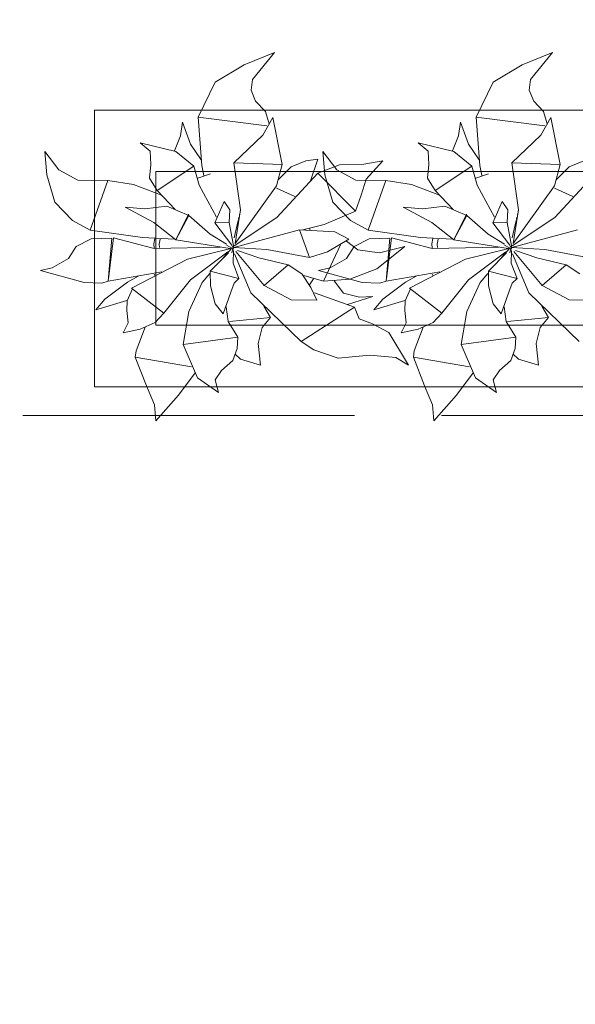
# Model space of a CAD drawing. Header units: millimetres. Extents: x 0 to 1184, y 0 to 836.
# Tile 15 of 86: x 146 to 155, y 530 to 546. Entities that reach past the tile are written whole.
import ezdxf
from ezdxf.xclip import XClip

# ---------------------------------------------------------------- set-up
doc = ezdxf.new("R2010")
doc.units = ezdxf.units.MM
doc.header["$MEASUREMENT"] = 0
doc.header["$XCLIPFRAME"] = 0
doc.linetypes.add('Штриховая', pattern=[5.644444, 2.822222, -2.822222])
doc.linetypes.add('Штрихпунктирная', pattern=[6.702778, 3.527778, -1.763889, 0, -1.411111])
for name, color, linetype in [('Интерьер - Мебель', 7, 'Continuous'), ('Элемент Модели - Зона', 7, 'Continuous'), ('Элемент Модели - Оси', 7, 'Continuous')]:
    doc.layers.add(name, color=color, linetype=linetype)

# ---------------------------------------------------------------- blocks, each defined once
blk = doc.blocks.new('Чертеж_4_4', base_point=(-278.479, 89.564))
at = {"layer": 'Интерьер - Мебель', "color": 252, "linetype": 'Continuous', "lineweight": 5}
for p, q in [((149.847, 545.464), (149.352, 545.262)), ((149.847, 545.464), (149.352, 545.262)), ((149.847, 545.464), (149.486, 545.025)), ((149.847, 545.464), (149.486, 545.025)), ((154.366, 545.464), (153.871, 545.262)), ((154.366, 545.464), (153.871, 545.262)), ((154.366, 545.464), (154.006, 545.025)), ((154.366, 545.464), (154.006, 545.025)), ((149.352, 545.262), (148.881, 544.98)), ((149.352, 545.262), (148.881, 544.98)), ((153.871, 545.262), (153.4, 544.98)), ((153.871, 545.262), (153.4, 544.98)), ((148.881, 544.98), (148.605, 544.413)), ((148.881, 544.98), (148.605, 544.413)), ((149.486, 545.025), (149.468, 544.852)), ((149.486, 545.025), (149.468, 544.852)), ((153.4, 544.98), (153.124, 544.413)), ((153.4, 544.98), (153.124, 544.413)), ((154.006, 545.025), (153.987, 544.852)), ((154.006, 545.025), (153.987, 544.852)), ((149.468, 544.852), (149.54, 544.674)), ((149.468, 544.852), (149.54, 544.674)), ((153.987, 544.852), (154.059, 544.674)), ((153.987, 544.852), (154.059, 544.674)), ((149.54, 544.674), (149.698, 544.503)), ((149.54, 544.674), (149.698, 544.503)), ((154.059, 544.674), (154.217, 544.503)), ((154.059, 544.674), (154.217, 544.503)), ((148.605, 544.413), (149.722, 544.272)), ((148.605, 544.413), (148.665, 543.629)), ((148.605, 544.413), (149.722, 544.272)), ((148.605, 544.413), (148.665, 543.629)), ((149.817, 544.408), (149.658, 544.12)), ((149.817, 544.408), (149.658, 544.12)), ((149.698, 544.503), (149.761, 544.306)), ((149.698, 544.503), (149.761, 544.306)), ((149.817, 544.408), (149.973, 543.645)), ((149.817, 544.408), (149.973, 543.645)), ((153.124, 544.413), (154.241, 544.272)), ((153.124, 544.413), (153.184, 543.629)), ((153.124, 544.413), (154.241, 544.272)), ((153.124, 544.413), (153.184, 543.629)), ((154.336, 544.408), (154.177, 544.12)), ((154.336, 544.408), (154.177, 544.12)), ((154.217, 544.503), (154.28, 544.306)), ((154.217, 544.503), (154.28, 544.306)), ((154.336, 544.408), (154.492, 543.645)), ((154.336, 544.408), (154.492, 543.645)), ((148.35, 544.334), (148.319, 544.11)), ((148.35, 544.334), (148.319, 544.11)), ((148.35, 544.334), (148.48, 543.976)), ((148.35, 544.334), (148.48, 543.976)), ((152.869, 544.334), (152.838, 544.11)), ((152.869, 544.334), (152.838, 544.11)), ((152.869, 544.334), (152.999, 543.976)), ((152.869, 544.334), (152.999, 543.976)), ((148.319, 544.11), (148.218, 543.863)), ((148.319, 544.11), (148.218, 543.863)), ((149.658, 544.12), (149.184, 543.668)), ((149.658, 544.12), (149.184, 543.668)), ((152.838, 544.11), (152.737, 543.863)), ((152.838, 544.11), (152.737, 543.863)), ((154.177, 544.12), (153.703, 543.668)), ((154.177, 544.12), (153.703, 543.668)), ((147.663, 543.994), (147.824, 543.859)), ((147.663, 543.994), (148.24, 543.852)), ((147.663, 543.994), (147.824, 543.859)), ((147.663, 543.994), (148.24, 543.852)), ((148.48, 543.976), (148.652, 543.721)), ((148.48, 543.976), (148.652, 543.721)), ((152.182, 543.994), (152.343, 543.859)), ((152.182, 543.994), (152.759, 543.852)), ((152.182, 543.994), (152.343, 543.859)), ((152.182, 543.994), (152.759, 543.852)), ((152.999, 543.976), (153.171, 543.721)), ((152.999, 543.976), (153.171, 543.721)), ((146.114, 543.854), (146.147, 543.475)), ((146.114, 543.854), (146.343, 543.554)), ((146.114, 543.854), (146.147, 543.475)), ((146.114, 543.854), (146.343, 543.554)), ((147.824, 543.859), (147.834, 543.644)), ((147.824, 543.859), (147.834, 543.644)), ((148.24, 543.852), (148.537, 543.614)), ((148.24, 543.852), (148.537, 543.614)), ((150.633, 543.854), (150.666, 543.475)), ((150.633, 543.854), (150.862, 543.554)), ((150.633, 543.854), (150.666, 543.475)), ((150.633, 543.854), (150.862, 543.554)), ((152.343, 543.859), (152.353, 543.644)), ((152.343, 543.859), (152.353, 543.644)), ((152.759, 543.852), (153.056, 543.614)), ((152.759, 543.852), (153.056, 543.614)), ((147.834, 543.644), (147.816, 543.423)), ((147.834, 543.644), (147.816, 543.423)), ((148.537, 543.614), (147.94, 543.22)), ((148.537, 543.614), (147.94, 543.22)), ((148.537, 543.614), (148.621, 543.306)), ((148.537, 543.614), (148.621, 543.306)), ((148.665, 543.629), (148.699, 543.464)), ((148.665, 543.629), (148.699, 543.464)), ((149.184, 543.668), (149.973, 543.645)), ((149.184, 543.668), (149.295, 542.907)), ((149.184, 543.668), (149.973, 543.645)), ((149.184, 543.668), (149.295, 542.907)), ((149.973, 543.645), (149.878, 543.298)), ((149.973, 543.645), (149.878, 543.298)), ((150.119, 543.603), (149.909, 543.397)), ((150.119, 543.603), (149.909, 543.397)), ((150.353, 543.702), (150.119, 543.603)), ((150.353, 543.702), (150.119, 543.603)), ((150.55, 543.732), (150.353, 543.702)), ((150.55, 543.732), (150.353, 543.702)), ((150.55, 543.732), (150.431, 543.377)), ((150.55, 543.732), (150.431, 543.377)), ((150.905, 543.639), (150.55, 543.503)), ((150.905, 543.639), (150.55, 543.503)), ((151.299, 543.651), (150.905, 543.639)), ((151.299, 543.651), (150.905, 543.639)), ((151.606, 543.705), (151.299, 543.651)), ((151.606, 543.705), (151.299, 543.651)), ((151.606, 543.705), (151.334, 543.405)), ((151.606, 543.705), (151.334, 543.405)), ((152.353, 543.644), (152.335, 543.423)), ((152.353, 543.644), (152.335, 543.423)), ((153.056, 543.614), (152.459, 543.22)), ((153.056, 543.614), (152.459, 543.22)), ((153.056, 543.614), (153.14, 543.306)), ((153.056, 543.614), (153.14, 543.306)), ((153.184, 543.629), (153.218, 543.464)), ((153.184, 543.629), (153.218, 543.464)), ((153.703, 543.668), (154.492, 543.645)), ((153.703, 543.668), (153.814, 542.907)), ((153.703, 543.668), (154.492, 543.645)), ((153.703, 543.668), (153.814, 542.907)), ((154.492, 543.645), (154.397, 543.298)), ((154.492, 543.645), (154.397, 543.298)), ((154.638, 543.603), (154.428, 543.397)), ((154.638, 543.603), (154.428, 543.397)), ((154.872, 543.702), (154.638, 543.603)), ((154.872, 543.702), (154.638, 543.603)), ((146.147, 543.475), (146.274, 543.032)), ((146.147, 543.475), (146.274, 543.032)), ((146.343, 543.554), (146.647, 543.389)), ((146.343, 543.554), (146.647, 543.389)), ((148.805, 543.493), (148.598, 543.422)), ((148.805, 543.493), (148.598, 543.422)), ((150.55, 543.503), (149.882, 542.78)), ((150.55, 543.503), (149.882, 542.78)), ((150.55, 543.503), (151.161, 542.885)), ((150.55, 543.503), (151.161, 542.885)), ((150.666, 543.475), (150.793, 543.032)), ((150.666, 543.475), (150.793, 543.032)), ((150.862, 543.554), (151.166, 543.389)), ((150.862, 543.554), (151.166, 543.389)), ((153.324, 543.493), (153.117, 543.422)), ((153.324, 543.493), (153.117, 543.422)), ((155.069, 543.503), (154.401, 542.78)), ((155.069, 543.503), (154.401, 542.78)), ((146.647, 543.389), (147.135, 543.385)), ((146.647, 543.389), (147.135, 543.385)), ((147.135, 543.385), (146.849, 542.576)), ((147.135, 543.385), (146.849, 542.576)), ((147.135, 543.385), (147.555, 543.319)), ((147.135, 543.385), (147.555, 543.319)), ((147.555, 543.319), (148.01, 543.143)), ((147.555, 543.319), (148.01, 543.143)), ((147.816, 543.423), (147.94, 543.22)), ((147.816, 543.423), (147.94, 543.22)), ((148.621, 543.306), (148.904, 542.788)), ((148.621, 543.306), (148.904, 542.788)), ((149.878, 543.298), (149.206, 542.357)), ((149.878, 543.298), (149.206, 542.357)), ((151.166, 543.389), (151.654, 543.385)), ((151.166, 543.389), (151.654, 543.385)), ((151.334, 543.405), (151.254, 543.147)), ((151.334, 543.405), (151.254, 543.147)), ((151.654, 543.385), (151.368, 542.576)), ((151.654, 543.385), (151.368, 542.576)), ((151.654, 543.385), (152.074, 543.319)), ((151.654, 543.385), (152.074, 543.319)), ((152.074, 543.319), (152.529, 543.143)), ((152.074, 543.319), (152.529, 543.143)), ((152.335, 543.423), (152.459, 543.22)), ((152.335, 543.423), (152.459, 543.22)), ((153.14, 543.306), (153.423, 542.788)), ((153.14, 543.306), (153.423, 542.788)), ((154.397, 543.298), (153.725, 542.357)), ((154.397, 543.298), (153.725, 542.357)), ((147.94, 543.22), (148.234, 542.913)), ((147.94, 543.22), (148.234, 542.913)), ((149.877, 543.261), (150.178, 543.123)), ((149.877, 543.261), (150.178, 543.123)), ((151.254, 543.147), (151.161, 542.885)), ((151.254, 543.147), (151.161, 542.885)), ((152.459, 543.22), (152.753, 542.913)), ((152.459, 543.22), (152.753, 542.913)), ((154.396, 543.261), (154.697, 543.123)), ((154.396, 543.261), (154.697, 543.123)), ((146.274, 543.032), (146.563, 542.731)), ((146.274, 543.032), (146.563, 542.731)), ((147.421, 542.952), (147.74, 542.924)), ((147.421, 542.952), (147.885, 542.701)), ((147.421, 542.952), (147.74, 542.924)), ((147.421, 542.952), (147.885, 542.701)), ((148.096, 542.964), (147.74, 542.924)), ((148.096, 542.964), (147.74, 542.924)), ((148.096, 542.964), (148.455, 542.812)), ((148.096, 542.964), (148.455, 542.812)), ((149.03, 543.044), (148.875, 542.697)), ((149.03, 543.044), (148.875, 542.697)), ((149.03, 543.044), (149.118, 542.906)), ((149.03, 543.044), (149.118, 542.906)), ((150.793, 543.032), (151.082, 542.731)), ((150.793, 543.032), (151.082, 542.731)), ((151.94, 542.952), (152.259, 542.924)), ((151.94, 542.952), (152.404, 542.701)), ((151.94, 542.952), (152.259, 542.924)), ((151.94, 542.952), (152.404, 542.701)), ((152.615, 542.964), (152.259, 542.924)), ((152.615, 542.964), (152.259, 542.924)), ((152.615, 542.964), (152.974, 542.812)), ((152.615, 542.964), (152.974, 542.812)), ((153.549, 543.044), (153.394, 542.697)), ((153.549, 543.044), (153.394, 542.697)), ((153.549, 543.044), (153.637, 542.906)), ((153.549, 543.044), (153.637, 542.906)), ((148.448, 542.834), (148.242, 542.416)), ((148.448, 542.834), (148.242, 542.416)), ((148.455, 542.812), (148.242, 542.416)), ((148.455, 542.812), (148.242, 542.416)), ((148.448, 542.834), (148.455, 542.812)), ((148.448, 542.834), (148.455, 542.812)), ((148.455, 542.812), (148.802, 542.512)), ((148.455, 542.812), (148.802, 542.512)), ((149.118, 542.906), (149.111, 542.699)), ((149.118, 542.906), (149.111, 542.699)), ((149.295, 542.907), (149.206, 542.357)), ((149.295, 542.907), (149.206, 542.357)), ((149.267, 542.788), (149.259, 542.749)), ((149.267, 542.788), (149.259, 542.749)), ((149.28, 542.846), (149.276, 542.826)), ((149.28, 542.846), (149.276, 542.826)), ((149.292, 542.904), (149.29, 542.894)), ((149.292, 542.904), (149.29, 542.894)), ((151.161, 542.885), (150.655, 542.668)), ((151.161, 542.885), (150.655, 542.668)), ((152.967, 542.834), (152.761, 542.416)), ((152.967, 542.834), (152.761, 542.416)), ((152.974, 542.812), (152.761, 542.416)), ((152.974, 542.812), (152.761, 542.416)), ((152.967, 542.834), (152.974, 542.812)), ((152.967, 542.834), (152.974, 542.812)), ((152.974, 542.812), (153.321, 542.512)), ((152.974, 542.812), (153.321, 542.512)), ((153.637, 542.906), (153.63, 542.699)), ((153.637, 542.906), (153.63, 542.699)), ((153.814, 542.907), (153.725, 542.357)), ((153.814, 542.907), (153.725, 542.357)), ((153.786, 542.788), (153.778, 542.749)), ((153.786, 542.788), (153.778, 542.749)), ((153.799, 542.846), (153.795, 542.826)), ((153.799, 542.846), (153.795, 542.826)), ((153.811, 542.904), (153.809, 542.894)), ((153.811, 542.904), (153.809, 542.894)), ((146.563, 542.731), (146.849, 542.576)), ((146.563, 542.731), (146.849, 542.576)), ((147.885, 542.701), (148.242, 542.416)), ((147.885, 542.701), (148.242, 542.416)), ((149.111, 542.699), (148.875, 542.697)), ((149.111, 542.699), (148.875, 542.697)), ((148.875, 542.697), (149.153, 542.331)), ((148.875, 542.697), (149.153, 542.331)), ((149.111, 542.699), (149.183, 542.291)), ((149.111, 542.699), (149.183, 542.291)), ((149.882, 542.78), (149.188, 542.323)), ((149.882, 542.78), (149.188, 542.323)), ((149.254, 542.73), (149.193, 542.45)), ((149.254, 542.73), (149.193, 542.45)), ((150.655, 542.668), (150.307, 542.579)), ((150.655, 542.668), (150.307, 542.579)), ((151.082, 542.731), (151.368, 542.576)), ((151.082, 542.731), (151.368, 542.576)), ((152.404, 542.701), (152.761, 542.416)), ((152.404, 542.701), (152.761, 542.416)), ((153.63, 542.699), (153.394, 542.697)), ((153.63, 542.699), (153.394, 542.697)), ((153.394, 542.697), (153.672, 542.331)), ((153.394, 542.697), (153.672, 542.331)), ((153.63, 542.699), (153.702, 542.291)), ((153.63, 542.699), (153.702, 542.291)), ((154.401, 542.78), (153.707, 542.323)), ((154.401, 542.78), (153.707, 542.323)), ((153.774, 542.73), (153.712, 542.45)), ((153.774, 542.73), (153.712, 542.45)), ((146.849, 542.576), (147.698, 542.456)), ((146.849, 542.576), (147.698, 542.456)), ((148.802, 542.512), (149.065, 542.346)), ((148.802, 542.512), (149.065, 542.346)), ((150.255, 542.582), (149.183, 542.291)), ((150.255, 542.582), (149.183, 542.291)), ((150.255, 542.582), (150.826, 542.548)), ((150.255, 542.582), (150.413, 542.133)), ((150.255, 542.582), (150.826, 542.548)), ((150.255, 542.582), (150.413, 542.133)), ((150.416, 542.61), (150.428, 542.573)), ((150.416, 542.61), (150.428, 542.573)), ((150.826, 542.548), (151.057, 542.428)), ((150.826, 542.548), (151.057, 542.428)), ((151.368, 542.576), (152.217, 542.456)), ((151.368, 542.576), (152.217, 542.456)), ((153.321, 542.512), (153.584, 542.346)), ((153.321, 542.512), (153.584, 542.346)), ((154.774, 542.582), (153.702, 542.291)), ((154.774, 542.582), (153.702, 542.291)), ((146.624, 542.31), (146.495, 542.113)), ((146.624, 542.31), (146.495, 542.113)), ((146.864, 542.434), (146.624, 542.31)), ((146.864, 542.434), (146.624, 542.31)), ((147.2, 542.446), (146.864, 542.434)), ((147.2, 542.446), (146.864, 542.434)), ((147.2, 542.446), (147.144, 541.746)), ((147.2, 542.446), (147.144, 541.746)), ((147.228, 542.452), (147.149, 541.784)), ((147.228, 542.452), (147.149, 541.784)), ((147.228, 542.452), (147.89, 542.28)), ((147.228, 542.452), (147.89, 542.28)), ((147.698, 542.456), (148.218, 542.428)), ((147.698, 542.456), (148.218, 542.428)), ((147.903, 542.44), (147.886, 542.352)), ((147.903, 542.44), (147.886, 542.352)), ((147.886, 542.352), (147.889, 542.285)), ((147.886, 542.352), (147.889, 542.285)), ((147.988, 542.429), (147.972, 542.348)), ((147.988, 542.429), (147.972, 542.348)), ((147.972, 542.348), (147.976, 542.292)), ((147.972, 542.348), (147.976, 542.292)), ((148.242, 542.416), (149.126, 542.278)), ((148.242, 542.416), (149.126, 542.278)), ((149.066, 542.333), (149.186, 542.269)), ((149.066, 542.333), (149.186, 542.269)), ((149.155, 542.326), (149.186, 542.269)), ((149.155, 542.326), (149.186, 542.269)), ((149.178, 542.316), (149.173, 542.296)), ((149.178, 542.316), (149.173, 542.296)), ((150.92, 542.335), (150.64, 541.748)), ((150.92, 542.335), (150.64, 541.748)), ((151.057, 542.428), (150.71, 542.221)), ((151.057, 542.428), (150.71, 542.221)), ((151.143, 542.31), (151.014, 542.113)), ((151.143, 542.31), (151.014, 542.113)), ((151.016, 542.396), (151.201, 542.254)), ((151.016, 542.396), (151.201, 542.254)), ((151.383, 542.434), (151.143, 542.31)), ((151.383, 542.434), (151.143, 542.31)), ((151.719, 542.446), (151.383, 542.434)), ((151.719, 542.446), (151.383, 542.434)), ((151.965, 542.31), (151.507, 541.946)), ((151.965, 542.31), (151.507, 541.946)), ((151.965, 542.31), (151.555, 542.209)), ((151.965, 542.31), (151.555, 542.209)), ((151.719, 542.446), (151.663, 541.746)), ((151.719, 542.446), (151.663, 541.746)), ((151.747, 542.452), (151.668, 541.784)), ((151.747, 542.452), (151.668, 541.784)), ((151.747, 542.452), (152.409, 542.28)), ((151.747, 542.452), (152.409, 542.28)), ((152.217, 542.456), (152.737, 542.428)), ((152.217, 542.456), (152.737, 542.428)), ((152.422, 542.44), (152.405, 542.352)), ((152.422, 542.44), (152.405, 542.352)), ((152.405, 542.352), (152.408, 542.285)), ((152.405, 542.352), (152.408, 542.285)), ((152.508, 542.429), (152.491, 542.348)), ((152.508, 542.429), (152.491, 542.348)), ((152.491, 542.348), (152.495, 542.292)), ((152.491, 542.348), (152.495, 542.292)), ((152.761, 542.416), (153.645, 542.278)), ((152.761, 542.416), (153.645, 542.278)), ((153.585, 542.333), (153.705, 542.269)), ((153.585, 542.333), (153.705, 542.269)), ((153.674, 542.326), (153.705, 542.269)), ((153.674, 542.326), (153.705, 542.269)), ((153.697, 542.316), (153.692, 542.296)), ((153.697, 542.316), (153.692, 542.296)), ((148.971, 542.298), (147.89, 542.28)), ((148.971, 542.298), (147.89, 542.28)), ((149.134, 542.279), (148.43, 542.106)), ((149.134, 542.279), (148.43, 542.106)), ((149.089, 542.221), (148.48, 541.767)), ((149.089, 542.221), (148.48, 541.767)), ((149.099, 542.207), (148.803, 541.909)), ((149.099, 542.207), (148.803, 541.909)), ((149.145, 542.277), (149.019, 542.131)), ((149.145, 542.277), (149.019, 542.131)), ((149.169, 542.277), (149.152, 542.208)), ((149.169, 542.277), (149.152, 542.208)), ((149.175, 542.301), (149.183, 542.291)), ((149.175, 542.301), (149.183, 542.291)), ((149.181, 542.244), (149.176, 542.037)), ((149.181, 542.244), (149.176, 542.037)), ((149.183, 542.291), (149.723, 542.263)), ((149.183, 542.291), (149.723, 542.263)), ((149.196, 542.188), (149.463, 541.555)), ((149.196, 542.188), (149.463, 541.555)), ((149.219, 542.229), (149.676, 541.673)), ((149.219, 542.229), (149.676, 541.673)), ((149.247, 542.247), (149.59, 542.126)), ((149.247, 542.247), (149.59, 542.126)), ((149.723, 542.263), (150.413, 542.133)), ((149.723, 542.263), (150.413, 542.133)), ((150.71, 542.221), (150.413, 542.133)), ((150.71, 542.221), (150.413, 542.133)), ((151.201, 542.254), (151.555, 542.209)), ((151.201, 542.254), (151.555, 542.209)), ((153.49, 542.298), (152.409, 542.28)), ((153.49, 542.298), (152.409, 542.28)), ((153.653, 542.279), (152.949, 542.106)), ((153.653, 542.279), (152.949, 542.106)), ((153.608, 542.221), (152.999, 541.767)), ((153.608, 542.221), (152.999, 541.767)), ((153.618, 542.207), (153.323, 541.909)), ((153.618, 542.207), (153.323, 541.909)), ((153.664, 542.277), (153.538, 542.131)), ((153.664, 542.277), (153.538, 542.131)), ((153.688, 542.277), (153.671, 542.208)), ((153.688, 542.277), (153.671, 542.208)), ((153.694, 542.301), (153.702, 542.291)), ((153.694, 542.301), (153.702, 542.291)), ((153.7, 542.244), (153.695, 542.037)), ((153.7, 542.244), (153.695, 542.037)), ((153.702, 542.291), (154.242, 542.263)), ((153.702, 542.291), (154.242, 542.263)), ((153.715, 542.188), (153.982, 541.555)), ((153.715, 542.188), (153.982, 541.555)), ((153.738, 542.229), (154.195, 541.673)), ((153.738, 542.229), (154.195, 541.673)), ((153.766, 542.247), (154.109, 542.126)), ((153.766, 542.247), (154.109, 542.126)), ((154.242, 542.263), (154.932, 542.133)), ((154.242, 542.263), (154.932, 542.133)), ((146.495, 542.113), (146.234, 541.961)), ((146.495, 542.113), (146.234, 541.961)), ((148.43, 542.106), (147.52, 541.633)), ((148.43, 542.106), (147.52, 541.633)), ((149.176, 542.037), (149.269, 541.791)), ((149.176, 542.037), (149.269, 541.791)), ((149.59, 542.126), (150.069, 542.011)), ((149.59, 542.126), (150.069, 542.011)), ((150.069, 542.011), (149.676, 541.673)), ((150.069, 542.011), (149.676, 541.673)), ((150.069, 542.011), (150.293, 541.866)), ((150.069, 542.011), (150.293, 541.866)), ((151.014, 542.113), (150.753, 541.961)), ((151.014, 542.113), (150.753, 541.961)), ((152.949, 542.106), (152.039, 541.633)), ((152.949, 542.106), (152.039, 541.633)), ((153.695, 542.037), (153.788, 541.791)), ((153.695, 542.037), (153.788, 541.791)), ((154.109, 542.126), (154.588, 542.011)), ((154.109, 542.126), (154.588, 542.011)), ((154.588, 542.011), (154.195, 541.673)), ((154.588, 542.011), (154.195, 541.673)), ((154.588, 542.011), (154.812, 541.866)), ((154.588, 542.011), (154.812, 541.866)), ((146.234, 541.961), (146.041, 541.919)), ((146.234, 541.961), (146.041, 541.919)), ((146.041, 541.919), (146.753, 541.722)), ((146.041, 541.919), (146.753, 541.722)), ((148.015, 541.897), (147.144, 541.746)), ((148.015, 541.897), (147.144, 541.746)), ((147.632, 541.827), (147.459, 541.729)), ((147.632, 541.827), (147.459, 541.729)), ((147.888, 541.86), (147.901, 541.84)), ((147.888, 541.86), (147.901, 541.84)), ((148.796, 541.87), (148.671, 541.723)), ((148.796, 541.87), (148.671, 541.723)), ((148.803, 541.909), (149.269, 541.791)), ((148.803, 541.909), (148.807, 541.668)), ((148.803, 541.909), (149.269, 541.791)), ((148.803, 541.909), (148.807, 541.668)), ((150.293, 541.866), (150.438, 541.644)), ((150.293, 541.866), (150.438, 541.644)), ((150.323, 541.836), (150.64, 541.748)), ((150.323, 541.836), (150.64, 541.748)), ((150.753, 541.961), (150.56, 541.919)), ((150.753, 541.961), (150.56, 541.919)), ((150.56, 541.919), (151.272, 541.722)), ((150.56, 541.919), (151.272, 541.722)), ((151.507, 541.946), (151.073, 541.78)), ((151.507, 541.946), (151.073, 541.78)), ((152.534, 541.897), (151.663, 541.746)), ((152.534, 541.897), (151.663, 541.746)), ((152.151, 541.827), (151.978, 541.729)), ((152.151, 541.827), (151.978, 541.729)), ((152.407, 541.86), (152.42, 541.84)), ((152.407, 541.86), (152.42, 541.84)), ((153.315, 541.87), (153.19, 541.723)), ((153.315, 541.87), (153.19, 541.723)), ((153.323, 541.909), (153.788, 541.791)), ((153.323, 541.909), (153.326, 541.668)), ((153.323, 541.909), (153.788, 541.791)), ((153.323, 541.909), (153.326, 541.668)), ((146.753, 541.722), (147.037, 541.711)), ((146.753, 541.722), (147.037, 541.711)), ((147.144, 541.746), (147.037, 541.711)), ((147.144, 541.746), (147.037, 541.711)), ((147.459, 541.729), (147.089, 541.456)), ((147.459, 541.729), (147.089, 541.456)), ((148.48, 541.767), (148.048, 541.227)), ((148.48, 541.767), (148.048, 541.227)), ((148.671, 541.723), (148.453, 541.254)), ((148.671, 541.723), (148.453, 541.254)), ((148.807, 541.668), (148.882, 541.378)), ((148.807, 541.668), (148.882, 541.378)), ((149.19, 541.714), (149.134, 541.569)), ((149.19, 541.714), (149.134, 541.569)), ((149.269, 541.791), (149.19, 541.714)), ((149.269, 541.791), (149.19, 541.714)), ((149.676, 541.673), (150.119, 541.442)), ((149.676, 541.673), (150.119, 541.442)), ((150.482, 541.783), (150.415, 541.686)), ((150.482, 541.783), (150.415, 541.686)), ((151.073, 541.78), (150.64, 541.748)), ((151.073, 541.78), (150.64, 541.748)), ((150.818, 541.751), (150.969, 541.552)), ((150.818, 541.751), (150.969, 541.552)), ((151.272, 541.722), (151.556, 541.711)), ((151.272, 541.722), (151.556, 541.711)), ((151.663, 541.746), (151.556, 541.711)), ((151.663, 541.746), (151.556, 541.711)), ((151.978, 541.729), (151.608, 541.456)), ((151.978, 541.729), (151.608, 541.456)), ((152.999, 541.767), (152.567, 541.227)), ((152.999, 541.767), (152.567, 541.227)), ((153.19, 541.723), (152.972, 541.254)), ((153.19, 541.723), (152.972, 541.254)), ((153.326, 541.668), (153.401, 541.378)), ((153.326, 541.668), (153.401, 541.378)), ((153.709, 541.714), (153.653, 541.569)), ((153.709, 541.714), (153.653, 541.569)), ((153.788, 541.791), (153.709, 541.714)), ((153.788, 541.791), (153.709, 541.714)), ((154.195, 541.673), (154.638, 541.442)), ((154.195, 541.673), (154.638, 541.442)), ((147.537, 541.62), (147.453, 541.426)), ((147.537, 541.62), (147.453, 541.426)), ((147.52, 541.633), (148.048, 541.227)), ((147.52, 541.633), (148.048, 541.227)), ((149.134, 541.569), (149.011, 541.217)), ((149.134, 541.569), (149.011, 541.217)), ((149.463, 541.555), (150.277, 540.764)), ((149.463, 541.555), (150.277, 540.764)), ((150.438, 541.644), (150.534, 541.435)), ((150.438, 541.644), (150.534, 541.435)), ((150.496, 541.557), (151.145, 541.325)), ((150.496, 541.557), (151.145, 541.325)), ((150.969, 541.552), (151.226, 541.487)), ((150.969, 541.552), (151.226, 541.487)), ((152.056, 541.62), (151.972, 541.426)), ((152.056, 541.62), (151.972, 541.426)), ((152.039, 541.633), (152.567, 541.227)), ((152.039, 541.633), (152.567, 541.227)), ((153.653, 541.569), (153.53, 541.217)), ((153.653, 541.569), (153.53, 541.217)), ((153.982, 541.555), (154.796, 540.764)), ((153.982, 541.555), (154.796, 540.764)), ((147.089, 541.456), (146.94, 541.279)), ((147.089, 541.456), (146.94, 541.279)), ((147.448, 541.431), (146.94, 541.279)), ((147.448, 541.431), (146.94, 541.279)), ((147.453, 541.426), (147.445, 541.267)), ((147.453, 541.426), (147.445, 541.267)), ((148.882, 541.378), (149.011, 541.217)), ((148.882, 541.378), (149.011, 541.217)), ((150.119, 541.442), (150.534, 541.435)), ((150.119, 541.442), (150.534, 541.435)), ((151.444, 541.497), (151.035, 541.368)), ((151.444, 541.497), (151.035, 541.368)), ((151.444, 541.497), (151.226, 541.487)), ((151.444, 541.497), (151.226, 541.487)), ((151.608, 541.456), (151.459, 541.279)), ((151.608, 541.456), (151.459, 541.279)), ((151.967, 541.431), (151.459, 541.279)), ((151.967, 541.431), (151.459, 541.279)), ((151.972, 541.426), (151.964, 541.267)), ((151.972, 541.426), (151.964, 541.267)), ((153.401, 541.378), (153.53, 541.217)), ((153.401, 541.378), (153.53, 541.217)), ((154.638, 541.442), (155.053, 541.435)), ((154.638, 541.442), (155.053, 541.435)), ((147.445, 541.267), (147.465, 541.066)), ((147.445, 541.267), (147.465, 541.066)), ((148.048, 541.227), (147.905, 541.076)), ((148.048, 541.227), (147.905, 541.076)), ((148.453, 541.254), (148.36, 540.715)), ((148.453, 541.254), (148.36, 540.715)), ((149.058, 541.328), (149.095, 541.09)), ((149.058, 541.328), (149.095, 541.09)), ((149.674, 541.338), (149.783, 541.153)), ((149.674, 541.338), (149.783, 541.153)), ((149.706, 541.323), (149.681, 541.315)), ((149.706, 541.323), (149.681, 541.315)), ((151.145, 541.325), (150.277, 540.764)), ((151.145, 541.325), (150.277, 540.764)), ((151.145, 541.325), (151.22, 541.136)), ((151.145, 541.325), (151.22, 541.136)), ((151.964, 541.267), (151.984, 541.066)), ((151.964, 541.267), (151.984, 541.066)), ((152.567, 541.227), (152.424, 541.076)), ((152.567, 541.227), (152.424, 541.076)), ((152.972, 541.254), (152.879, 540.715)), ((152.972, 541.254), (152.879, 540.715)), ((153.577, 541.328), (153.614, 541.09)), ((153.577, 541.328), (153.614, 541.09)), ((154.193, 541.338), (154.302, 541.153)), ((154.193, 541.338), (154.302, 541.153)), ((154.225, 541.323), (154.2, 541.315)), ((154.225, 541.323), (154.2, 541.315)), ((147.465, 541.066), (147.385, 540.904)), ((147.465, 541.066), (147.385, 540.904)), ((147.905, 541.076), (147.661, 540.963)), ((147.905, 541.076), (147.661, 540.963)), ((149.095, 541.09), (149.251, 540.834)), ((149.095, 541.09), (149.251, 540.834)), ((149.783, 541.153), (149.115, 541.09)), ((149.783, 541.153), (149.115, 541.09)), ((149.783, 541.153), (149.644, 540.99)), ((149.783, 541.153), (149.644, 540.99)), ((151.22, 541.136), (151.44, 541.05)), ((151.22, 541.136), (151.44, 541.05)), ((151.44, 541.05), (151.705, 540.914)), ((151.44, 541.05), (151.705, 540.914)), ((151.984, 541.066), (151.904, 540.904)), ((151.984, 541.066), (151.904, 540.904)), ((152.424, 541.076), (152.18, 540.963)), ((152.424, 541.076), (152.18, 540.963)), ((153.614, 541.09), (153.77, 540.834)), ((153.614, 541.09), (153.77, 540.834)), ((154.302, 541.153), (153.634, 541.09)), ((154.302, 541.153), (153.634, 541.09)), ((154.302, 541.153), (154.163, 540.99)), ((154.302, 541.153), (154.163, 540.99)), ((147.661, 540.963), (147.385, 540.904)), ((147.661, 540.963), (147.385, 540.904)), ((147.743, 541), (147.596, 540.611)), ((147.743, 541), (147.596, 540.611)), ((149.644, 540.99), (149.578, 540.735)), ((149.644, 540.99), (149.578, 540.735)), ((151.705, 540.914), (152.024, 540.379)), ((151.705, 540.914), (152.024, 540.379)), ((152.18, 540.963), (151.904, 540.904)), ((152.18, 540.963), (151.904, 540.904)), ((152.262, 541), (152.115, 540.611)), ((152.262, 541), (152.115, 540.611)), ((154.163, 540.99), (154.097, 540.735)), ((154.163, 540.99), (154.097, 540.735)), ((149.251, 540.834), (148.36, 540.715)), ((149.251, 540.834), (148.36, 540.715)), ((148.36, 540.715), (148.593, 540.173)), ((148.36, 540.715), (148.593, 540.173)), ((149.251, 540.834), (149.237, 540.65)), ((149.251, 540.834), (149.237, 540.65)), ((149.578, 540.735), (149.618, 540.381)), ((149.578, 540.735), (149.618, 540.381)), ((150.277, 540.764), (150.483, 540.627)), ((150.277, 540.764), (150.483, 540.627)), ((153.77, 540.834), (152.879, 540.715)), ((153.77, 540.834), (152.879, 540.715)), ((152.879, 540.715), (153.112, 540.173)), ((152.879, 540.715), (153.112, 540.173)), ((153.77, 540.834), (153.756, 540.65)), ((153.77, 540.834), (153.756, 540.65)), ((154.097, 540.735), (154.137, 540.381)), ((154.097, 540.735), (154.137, 540.381)), ((147.596, 540.611), (147.584, 540.512)), ((147.596, 540.611), (147.584, 540.512)), ((149.237, 540.65), (149.167, 540.454)), ((149.237, 540.65), (149.167, 540.454)), ((149.202, 540.566), (149.291, 540.48)), ((149.202, 540.566), (149.291, 540.48)), ((150.483, 540.627), (150.88, 540.495)), ((150.483, 540.627), (150.88, 540.495)), ((151.395, 540.545), (150.88, 540.495)), ((151.395, 540.545), (150.88, 540.495)), ((151.395, 540.545), (151.821, 540.504)), ((151.395, 540.545), (151.821, 540.504)), ((152.115, 540.611), (152.103, 540.512)), ((152.115, 540.611), (152.103, 540.512)), ((153.756, 540.65), (153.686, 540.454)), ((153.756, 540.65), (153.686, 540.454)), ((153.721, 540.566), (153.81, 540.48)), ((153.721, 540.566), (153.81, 540.48)), ((147.584, 540.512), (148.496, 540.355)), ((147.584, 540.512), (147.764, 540.044)), ((147.584, 540.512), (148.496, 540.355)), ((147.584, 540.512), (147.764, 540.044)), ((149.167, 540.454), (148.982, 540.293)), ((149.167, 540.454), (148.982, 540.293)), ((149.291, 540.48), (149.618, 540.381)), ((149.291, 540.48), (149.618, 540.381)), ((151.821, 540.504), (152.024, 540.379)), ((151.821, 540.504), (152.024, 540.379)), ((152.103, 540.512), (153.015, 540.355)), ((152.103, 540.512), (152.283, 540.044)), ((152.103, 540.512), (153.015, 540.355)), ((152.103, 540.512), (152.283, 540.044)), ((153.686, 540.454), (153.501, 540.293)), ((153.686, 540.454), (153.501, 540.293)), ((153.81, 540.48), (154.137, 540.381)), ((153.81, 540.48), (154.137, 540.381)), ((148.557, 540.257), (148.285, 539.89)), ((148.557, 540.257), (148.285, 539.89)), ((148.982, 540.293), (148.884, 540.139)), ((148.982, 540.293), (148.884, 540.139)), ((153.076, 540.257), (152.804, 539.89)), ((153.076, 540.257), (152.804, 539.89)), ((153.501, 540.293), (153.403, 540.139)), ((153.501, 540.293), (153.403, 540.139)), ((148.593, 540.173), (148.935, 539.933)), ((148.593, 540.173), (148.935, 539.933)), ((148.884, 540.139), (148.935, 539.933)), ((148.884, 540.139), (148.935, 539.933)), ((153.112, 540.173), (153.454, 539.933)), ((153.112, 540.173), (153.454, 539.933)), ((153.403, 540.139), (153.454, 539.933)), ((153.403, 540.139), (153.454, 539.933)), ((147.764, 540.044), (147.893, 539.733)), ((147.764, 540.044), (147.893, 539.733)), ((152.283, 540.044), (152.412, 539.733)), ((152.283, 540.044), (152.412, 539.733)), ((148.285, 539.89), (147.917, 539.473)), ((148.285, 539.89), (147.917, 539.473)), ((152.804, 539.89), (152.436, 539.473)), ((152.804, 539.89), (152.436, 539.473)), ((147.893, 539.733), (147.917, 539.473)), ((147.893, 539.733), (147.917, 539.473)), ((152.412, 539.733), (152.436, 539.473)), ((152.412, 539.733), (152.436, 539.473))]:
    blk.add_line(p, q, dxfattribs=at)
at = {"layer": 'Интерьер - Мебель', "color": 7, "linetype": 'Continuous', "lineweight": 15}
for p, q in [((164.918, 544.529), (146.918, 544.529)), ((146.918, 544.529), (146.918, 540.029)), ((163.918, 543.529), (147.918, 543.529)), ((147.918, 543.529), (147.918, 541.029)), ((147.918, 541.029), (163.918, 541.029)), ((146.918, 540.029), (164.918, 540.029))]:
    blk.add_line(p, q, dxfattribs=at)
at = {"layer": 'Элемент Модели - Зона', "color": 7, "linetype": 'Штриховая', "lineweight": 15, "flags": 128}
for points in [[(83.021, 539.138), (82.621, 539.138), (82.621, 452.764), (140.324, 452.764), (140.324, 480.98), (172.947, 513.615), (173.088, 513.474), (173.088, 513.764), (354.521, 513.764), (354.521, 513.564), (495.519, 513.564), (495.519, 513.764), (862.335, 513.764), (894.689, 481.329), (894.722, 477.983), (894.722, 452.614), (895.121, 452.614), (895.121, 432.564), (892.721, 432.564), (892.721, 446.564), (888.521, 446.564), (888.521, 450.564), (804.521, 450.564), (804.521, 446.564), (798.521, 446.564), (798.521, 450.564), (714.721, 450.564), (714.721, 359.264), (798.521, 359.264), (798.521, 366.064), (804.521, 366.064), (804.521, 354.164), (845.321, 354.164), (845.321, 363.264), (846.521, 363.264), (846.521, 301.365), (892.721, 301.365), (892.721, 352.064), (888.021, 352.064), (888.021, 367.064), (892.721, 367.064), (892.721, 417.564), (895.121, 417.564), (895.121, 291.065), (892.721, 291.065), (892.721, 298.965), (714.721, 298.965), (714.721, 236.065), (892.721, 236.065), (892.721, 266.565), (888.522, 266.565), (888.522, 272.82), (892.721, 272.82), (892.721, 276.065), (895.121, 276.065), (895.121, 272.765), (930.021, 272.765), (930.021, 461.615), (923.91, 461.615), (923.91, 539.564), (978.521, 539.564), (978.521, 542.564), (984.521, 542.564), (984.521, 539.564), (1131.771, 539.564), (1131.771, 540.564), (1122.771, 540.564), (1122.771, 564.564), (1048.521, 564.564), (1048.521, 626.364), (1026.821, 626.364), (1026.821, 632.564), (1013.35, 632.564), (984.521, 632.564), (984.521, 626.564), (978.521, 626.564), (978.521, 631.689), (969.519, 631.689), (894.521, 631.689), (894.521, 626.564), (888.521, 626.564), (888.521, 631.689), (804.521, 631.689), (804.521, 626.564), (798.521, 626.564), (798.521, 631.689), (714.521, 631.689), (714.521, 626.564), (708.521, 626.564), (708.521, 631.689), (628.021, 631.689), (628.021, 626.564), (622.021, 626.564), (621.021, 626.564), (621.021, 575.892), (496.022, 575.892), (496.022, 627.564), (496.022, 706.464), (496.122, 706.464), (496.122, 768.064), (468.721, 768.064), (468.721, 686.864), (461.167, 686.864), (461.167, 631.684), (444.522, 631.684), (444.522, 626.564), (438.522, 626.564), (438.522, 631.684), (354.521, 631.684), (354.521, 626.564), (348.521, 626.564), (348.521, 631.684), (331.772, 631.684), (331.772, 554.564), (331.772, 539.564), (264.521, 539.564), (264.521, 536.564), (258.521, 536.564), (258.521, 539.564), (174.521, 539.564), (174.521, 536.564), (168.521, 536.564), (168.521, 539.564), (89.021, 539.564), (89.021, 536.564), (83.021, 536.564)], [(82.621, 541.138), (82.621, 539.138), (83.021, 539.138), (83.021, 542.564), (89.021, 542.564), (89.021, 539.564), (168.521, 539.564), (168.521, 542.564), (174.521, 542.564), (174.521, 539.564), (258.521, 539.564), (258.521, 542.564), (264.521, 542.564), (264.521, 539.138), (331.772, 539.138), (331.772, 631.689), (331.877, 631.689), (331.877, 686.864), (327.321, 686.864), (327.321, 720.364), (324.521, 720.364), (324.521, 722.764), (348.321, 722.764), (348.321, 734.564), (280.721, 734.564), (280.721, 722.764), (309.521, 722.764), (309.521, 720.364), (301.521, 720.364), (301.521, 615.564), (207.521, 615.564), (207.521, 626.564), (82.621, 626.564), (82.621, 626.064)]]:
    blk.add_lwpolyline(points, close=True, dxfattribs=at)
at = {"layer": 'Элемент Модели - Оси', "color": 7, "linetype": 'Штрихпунктирная', "lineweight": 15}
blk.add_line((57.32, 539.564), (1181.052, 539.564), dxfattribs=at)

msp = doc.modelspace()

# ---------------------------------------------------------------- block references
at = {"color": 161, "linetype": 'Continuous', "lineweight": 40, "true_color": 0x83aefe}
ref = msp.add_blockref('Чертеж_4_4', (-278.479, 89.564), dxfattribs=at)
XClip(ref).set_block_clipping_path([(57.3201676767, 151.7660533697), (1181.0522393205, 828.727105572)])

doc.saveas('drawing.dxf')
